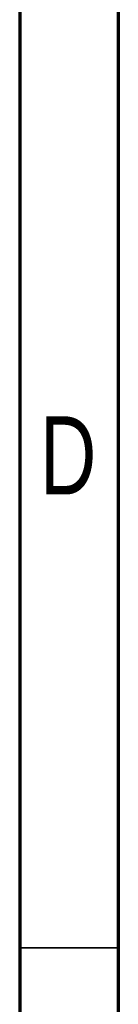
# Model space of a CAD drawing. Header units: millimetres. Extents: x 15 to 415, y 5 to 292.
# Tile 10 of 15: x 410 to 415, y 146 to 196. Entities that reach past the tile are written whole.
import ezdxf

# ---------------------------------------------------------------- set-up
doc = ezdxf.new("R2010")
doc.units = ezdxf.units.MM
doc.styles.add('SLDTEXTSTYLE0', font='TXT', dxfattribs={"width": 0.75})

msp = doc.modelspace()

# ---------------------------------------------------------------- linework, layer by layer
at = {"color": 7, "linetype": 'Continuous', "lineweight": 70}
for p, q in [((415, 292), (415, 5)), ((410, 287), (410, 10))]:
    msp.add_line(p, q, dxfattribs=at)
at = {"color": 7, "linetype": 'Continuous', "lineweight": 35}
for p, q in [((415, 148.5), (410, 148.5)), ((410, 148.5), (415, 148.5))]:
    msp.add_line(p, q, dxfattribs=at)

# ---------------------------------------------------------------- texts
at = {"color": 7, "linetype": 'Continuous', "lineweight": 0, "insert": (412.453, 175.481), "char_height": 3.969, "attachment_point": 2, "style": 'SLDTEXTSTYLE0'}
msp.add_mtext('D', dxfattribs=at)

doc.saveas('drawing.dxf')
